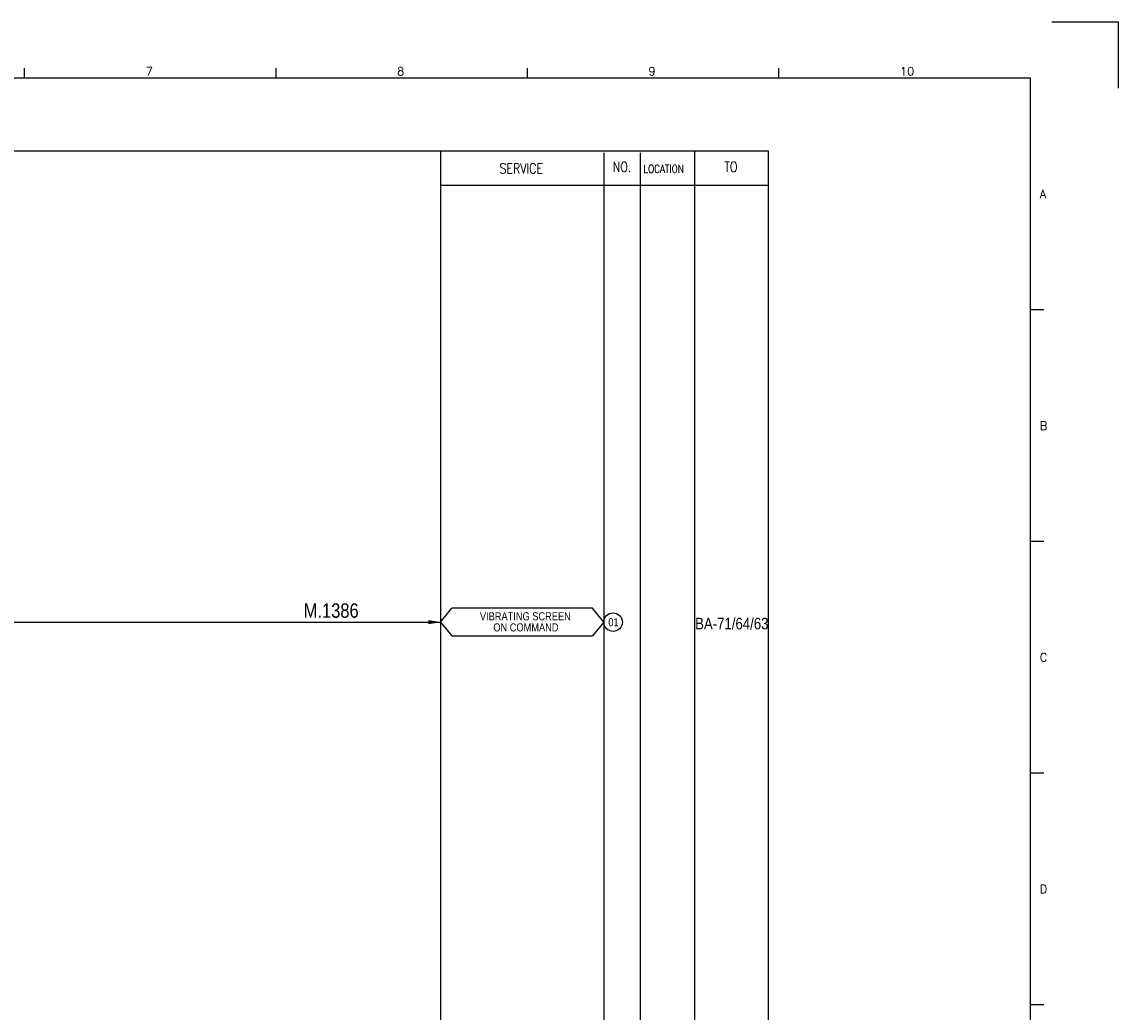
# Model space of a CAD drawing. Extents: x 3748 to 4714, y -1099 to -417.
# Tile 4 of 4: x 4334 to 4714, y -760 to -417. Entities that reach past the tile are written whole.
import ezdxf
from ezdxf.enums import TextEntityAlignment as Align
from ezdxf.lldxf.tags import DXFTag

# ---------------------------------------------------------------- set-up
doc = ezdxf.new("R2010")
doc.units = 0
doc.header["$MEASUREMENT"] = 0
for name, color, linetype in [('CON', 4, 'Continuous'), ('DCS', 7, 'Continuous'), ('HID', 2, 'HIDDEN'), ('圖框CON', 4, 'Continuous'), ('框線', 6, 'Continuous')]:
    doc.layers.add(name, color=color, linetype=linetype)
doc.styles.add('DAYUKP', font='complex', dxfattribs={"bigfont": 'DAYUKP.SHX'})
doc.styles.add('ROMANS', font='romans', dxfattribs={"width": 0.8})
doc.styles.add('style3', font='ARIALN.TTF')
tags = doc.linetypes.add('HIDDEN', pattern=[4, 1.5, -1, 1.5]).pattern_tags.tags
tags[8:9] = [DXFTag(74, 4), DXFTag(75, 0), DXFTag(340, '0'), DXFTag(46, 1.0), DXFTag(50, 0.0), DXFTag(44, 0.0), DXFTag(45, 0.0)]
tags[6:7] = [DXFTag(74, 4), DXFTag(75, 0), DXFTag(340, '0'), DXFTag(46, 1.0), DXFTag(50, 0.0), DXFTag(44, 0.0), DXFTag(45, 0.0)]
tags[4:5] = [DXFTag(74, 4), DXFTag(75, 0), DXFTag(340, '0'), DXFTag(46, 1.0), DXFTag(50, 0.0), DXFTag(44, 0.0), DXFTag(45, 0.0)]

# ---------------------------------------------------------------- blocks, each defined once
blk = doc.blocks.new('LEADER')
at = {"layer": 'CON'}
blk.add_solid([(0.85, -0.57), (0.85, -1.57), (3.85, -1.07)], dxfattribs=at)
blk = doc.blocks.new('1')
at = {"layer": 'Defpoints'}
blk.add_lwpolyline([(2189, 689.33), (2211.97, 689.33), (2211.97, 666.36)], dxfattribs=at)
at = {"layer": '圖框CON'}
for p, q in [((1832.37, 669.85), (1832.37, 673.29)), ((1919.66, 669.85), (1919.66, 673.29)), ((2006.95, 669.85), (2006.95, 673.29)), ((2094.24, 669.85), (2094.24, 673.29)), ((2186.14, 589.41), (2181.53, 589.41)), ((2186.14, 509.01), (2181.53, 509.01)), ((2186.14, 428.61), (2181.53, 428.61)), ((2186.14, 348.2), (2181.53, 348.2))]:
    blk.add_line(p, q, dxfattribs=at)
at = {"layer": '框線'}
for p, q in [((2181.53, 669.81), (1308.62, 669.81)), ((2181.53, 26.6), (2181.53, 669.81))]:
    blk.add_line(p, q, dxfattribs=at)
at = {"style": 'DAYUKP'}
for s, height, p in [('7', 2.87, (1874.39, 670.78)), ('8', 2.87, (1961.68, 670.78)), ('9', 2.87, (2048.97, 670.78)), ('10', 2.871, (2136.26, 670.78))]:
    blk.add_text(s, height=height, dxfattribs=at).set_placement(p)
for s, p in [('A', (2184.79, 629.6)), ('B', (2184.79, 549.2)), ('C', (2184.79, 468.8)), ('D', (2184.79, 388.39))]:
    blk.add_text(s, height=2.87, dxfattribs=at).set_placement(p, align=Align.MIDDLE_LEFT)

msp = doc.modelspace()

# ---------------------------------------------------------------- linework, layer by layer
at = {"layer": 'CON', "color": 6}
for p, q in [((4479.06, -624.97), (4482.96, -620.15)), ((4531.86, -620.15), (4482.96, -620.15)), ((4535.76, -624.97), (4531.86, -620.15)), ((4479.06, -624.97), (4482.96, -629.78)), ((4535.76, -624.97), (4531.86, -629.78)), ((4482.96, -629.78), (4531.86, -629.78))]:
    msp.add_line(p, q, dxfattribs=at)
at = {"layer": 'CON'}
msp.add_line((4243.47, -624.97), (4479.06, -624.97), dxfattribs=at)
msp.add_lwpolyline([(3878.81, -461.36), (4592.81, -461.36), (4592.81, -961.16), (3878.81, -961.16)], close=True, dxfattribs=at)
msp.add_circle((4538.97, -624.97), 3.21, dxfattribs=at)
at = {"layer": 'HID'}
for p, q in [((4479.06, -461.36), (4479.06, -961.16)), ((4535.76, -462.06), (4535.76, -961.16)), ((4548.36, -462.06), (4548.36, -961.16)), ((4567.26, -461.36), (4567.26, -961.16)), ((4479.06, -473.26), (4592.81, -473.26))]:
    msp.add_line(p, q, dxfattribs=at)

# ---------------------------------------------------------------- block references
msp.add_blockref('1', (2502.3, -1105.98))
at = {"layer": 'CON', "xscale": 1.4, "yscale": 1.4, "zscale": 1.4}
msp.add_blockref('LEADER', (4473.67, -623.48), dxfattribs=at)

# ---------------------------------------------------------------- texts
at = {"layer": 'CON', "style": 'ROMANS', "width": 0.8}
for s, p in [('SERVICE', (4507.09, -467.49)), ('NO.', (4542.06, -466.96)), ('TO', (4579.86, -466.96))]:
    msp.add_text(s, height=3.5, dxfattribs=at).set_placement(p, align=Align.MIDDLE)
msp.add_text('LOCATION', height=2.8, dxfattribs=at).set_placement((4549.49, -469.86), align=Align.BOTTOM_LEFT)
at = {"layer": 'CON', "style": 'style3'}
for s, p in [('VIBRATING SCREEN', (4492.73, -625.18)), ('01', (4537.31, -627.25)), ('ON COMMAND', (4497.39, -629.03))]:
    msp.add_text(s, height=2.8, dxfattribs=at).set_placement(p, align=Align.BOTTOM_LEFT)
msp.add_text('BA-71/64/63', height=4, dxfattribs=at).set_placement((4567.44, -627.47))
at = {"layer": 'DCS', "linetype": 'ByBlock', "style": 'style3'}
msp.add_text('M.1386', height=5, dxfattribs=at).set_placement((4431.55, -623.46))

doc.saveas('drawing.dxf')
